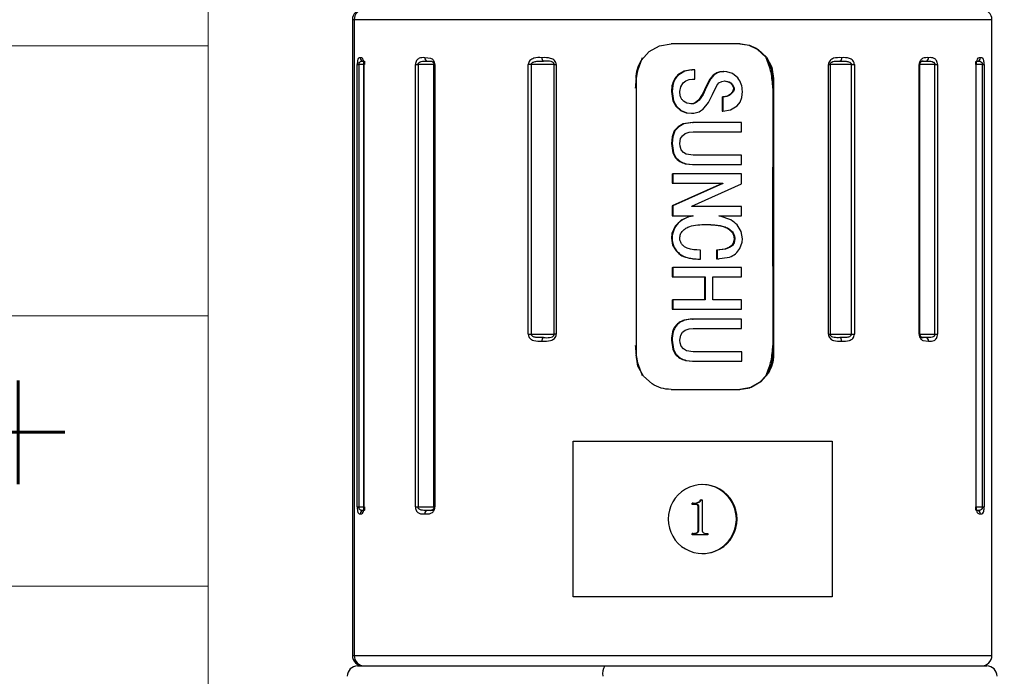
# Model space of a CAD drawing. Header units: millimetres. Extents: x 10 to 584, y 10 to 410.
# Tile 6 of 28: x 108 to 136, y 287 to 306. Entities that reach past the tile are written whole.
import ezdxf

# ---------------------------------------------------------------- set-up
doc = ezdxf.new("R2010")
doc.units = ezdxf.units.MM
doc.header["$LTSCALE"] = 2
doc.header["$PDSIZE"] = -1
doc.linetypes.add('SLD-实线', pattern=[0])
doc.layers.add('细实线层', color=7, linetype='SLD-实线')
doc.styles.add('SLDTEXTSTYLE0', font='txt', dxfattribs={"bigfont": 'bigfont'})
doc.styles.add('SLDTEXTSTYLE1', font='txt')
doc.dimstyles.new('SLDDIMSTYLE8', dxfattribs={"dimtxt": 5, "dimasz": 5, "dimexe": 0, "dimexo": 0.0625, "dimgap": 1.25, "dimtad": 2, "dimrnd": 1e-09, "dimzin": 12, "dimdsep": 46, "dimtxsty": 'SLDTEXTSTYLE1', "dimsah": 1, "dimcen": 0.09, "dimadec": 0, "dimazin": 3, "dimtfac": 1, "dimtdec": 0, "dimtofl": 0, "dimtmove": 0, "dimatfit": 3, "dimfxl": 1, "dimfrac": 2, "dimtolj": 1, "dimtzin": 12, "dimarcsym": 0})

# ---------------------------------------------------------------- blocks, each defined once
blk = doc.blocks.new('SW_TABLEANNOTATION_2')
at = {"color": 0, "linetype": 'Continuous', "lineweight": 0}
for p, q in [((62.318, -38.623), (62.318, -46.442)), ((43.545, -46.442), (62.318, -46.442)), ((62.318, -46.442), (62.318, -54.262)), ((43.545, -54.262), (62.318, -54.262)), ((62.318, -54.262), (62.318, -62.081)), ((43.545, -62.081), (62.318, -62.081)), ((62.318, -62.081), (62.318, -69.901))]:
    blk.add_line(p, q, dxfattribs=at)
at = {"color": 0, "linetype": 'Continuous', "lineweight": 0, "insert": (48.567, -55.625), "char_height": 3.5, "attachment_point": 1, "style": 'SLDTEXTSTYLE0'}
blk.add_mtext('BK+', dxfattribs=at)
blk = doc.blocks.new('_D_10')
at = {"layer": 'Defpoints', "color": 0}
for p in [(135.03, 320.718), (182.42, 240.023), (271.52, 240.023)]:
    blk.add_point(p, dxfattribs=at)
at = {"layer": '细实线层', "color": 0, "lineweight": -2}
for p, q in [((135.093, 320.718), (271.52, 320.718)), ((271.52, 315.718), (271.52, 245.023)), ((182.483, 240.023), (271.52, 240.023))]:
    blk.add_line(p, q, dxfattribs=at)
at = {"layer": '细实线层', "color": 0}
for points in [[(270.687, 315.718), (272.353, 315.718), (271.52, 320.718)], [(270.687, 245.023), (272.353, 245.023), (271.52, 240.023)]]:
    blk.add_solid(points, dxfattribs=at)
at = {"layer": '细实线层', "color": 0, "insert": (264.879, 280.661), "char_height": 5, "attachment_point": 2, "rotation": 90, "style": 'SLDTEXTSTYLE1'}
blk.add_mtext('\\A1;300%%p30', dxfattribs=at)

msp = doc.modelspace()

# ---------------------------------------------------------------- linework, layer by layer
at = {"color": 7, "linetype": 'SLD-实线', "lineweight": 25}
for p, q in [((117.620116, 306.297859), (117.620116, 287.89786)), ((117.670716, 306.297859), (117.670716, 287.89786)), ((136.120116, 287.89786), (136.120116, 306.297859)), ((126.202585, 305.37643), (126.500388, 305.540746)), ((126.500388, 305.540746), (126.836119, 305.597862)), ((128.825178, 305.597862), (126.836119, 305.597862)), ((129.093943, 305.553322), (128.804271, 305.597862)), ((129.337275, 305.437041), (129.093943, 305.553322)), ((129.575924, 305.212868), (129.337275, 305.437041)), ((129.358163, 305.437041), (129.596816, 305.212868)), ((125.974906, 305.121449), (126.202585, 305.37643)), ((129.589686, 305.194301), (129.575924, 305.212868)), ((129.596816, 305.212868), (129.74946, 304.92377)), ((135.666821, 305.096661), (135.694226, 305.097861)), ((117.758436, 292.197858), (117.758436, 304.997859)), ((117.758436, 304.997859), (117.806183, 304.997859)), ((117.806183, 304.997859), (117.806183, 292.197858)), ((117.948798, 304.997859), (117.948798, 292.197858)), ((117.949345, 304.997859), (117.952393, 304.997859)), ((117.949345, 292.197858), (117.949345, 304.997859)), ((117.952393, 304.997859), (117.952393, 292.197858)), ((119.442863, 292.197858), (119.442863, 304.997859)), ((119.442863, 304.997859), (119.516467, 304.997859)), ((119.516467, 304.997859), (119.516467, 292.197858)), ((119.977867, 304.997859), (119.977867, 292.197858)), ((119.978414, 304.997859), (120.003634, 304.997859)), ((119.978414, 292.197858), (119.978414, 304.997859)), ((120.003634, 304.997859), (120.003634, 292.197858)), ((122.707327, 297.197861), (122.707327, 304.997859)), ((122.791128, 304.997859), (122.707327, 304.997859)), ((123.457418, 304.997859), (122.791128, 304.997859)), ((122.791128, 304.997859), (122.791128, 297.197861)), ((123.457418, 304.997859), (123.515615, 304.997859)), ((123.457418, 297.197861), (123.457418, 304.997859)), ((123.515615, 304.997859), (123.515615, 297.197861)), ((127.423049, 304.842134), (127.21802, 304.809046)), ((127.443941, 304.842134), (127.238912, 304.809046)), ((127.423049, 304.842134), (127.443941, 304.842134)), ((127.525662, 304.842134), (127.443941, 304.842134)), ((129.74946, 304.92377), (129.802515, 304.59786)), ((131.390469, 297.197861), (131.390469, 304.997859)), ((131.390469, 304.997859), (131.439706, 304.997859)), ((131.439706, 304.997859), (131.439706, 297.197861)), ((132.058277, 304.997859), (131.439706, 304.997859)), ((132.058277, 297.197861), (132.058277, 304.997859)), ((132.058277, 304.997859), (132.140867, 304.997859)), ((132.140867, 304.997859), (132.140867, 297.197861)), ((134.016634, 297.197861), (134.016634, 304.997859)), ((134.039375, 297.197861), (134.039375, 304.997859)), ((134.4734, 297.197861), (134.4734, 304.997859)), ((134.4734, 304.997859), (134.545061, 304.997859)), ((134.545061, 304.997859), (134.545061, 297.197861)), ((135.663438, 292.197858), (135.663438, 304.997859)), ((135.668374, 292.197858), (135.668374, 304.997859)), ((135.846566, 292.197858), (135.846566, 304.997859)), ((135.846566, 304.997859), (135.897476, 304.997859)), ((135.897476, 304.997859), (135.897476, 292.197858)), ((125.824397, 304.59786), (125.824397, 296.597858)), ((127.21802, 304.809046), (127.037448, 304.701624)), ((127.238912, 304.809046), (127.058336, 304.701624)), ((127.189693, 304.471982), (127.269266, 304.532652)), ((127.269266, 304.532652), (127.363527, 304.565025)), ((127.363527, 304.565025), (127.455076, 304.573131)), ((127.455076, 304.573131), (127.525115, 304.573131)), ((127.942299, 304.550623), (127.806564, 304.269036)), ((127.963187, 304.550623), (127.827456, 304.269036)), ((128.341196, 304.795352), (128.362087, 304.795352)), ((128.448696, 304.789749), (128.362087, 304.795352)), ((128.612005, 304.738325), (128.448696, 304.789749)), ((128.765119, 304.61288), (128.612005, 304.738325)), ((129.802515, 304.59786), (129.781624, 304.59786)), ((129.781624, 304.59786), (129.781624, 304.317204)), ((129.802515, 304.59786), (129.802515, 296.597858)), ((126.863805, 304.38934), (126.848054, 304.222254)), ((126.884696, 304.38934), (126.868946, 304.222254)), ((127.09183, 304.222254), (127.116283, 304.355999)), ((127.116283, 304.355999), (127.189693, 304.471982)), ((127.806564, 304.269036), (127.742366, 304.132034)), ((127.827456, 304.269036), (127.763258, 304.132034)), ((127.806564, 304.269036), (127.827456, 304.269036)), ((128.036374, 304.128689), (128.160526, 304.392157)), ((128.160526, 304.392157), (128.221945, 304.466379)), ((128.221945, 304.466379), (128.306833, 304.512908)), ((128.306833, 304.512908), (128.396266, 304.526349)), ((128.375375, 304.526349), (128.493523, 304.50437)), ((128.396266, 304.526349), (128.514414, 304.50437)), ((128.493523, 304.50437), (128.562876, 304.459018)), ((128.514414, 304.50437), (128.583768, 304.459018)), ((128.645384, 304.301699), (128.666276, 304.301699)), ((129.781624, 304.317204), (129.781624, 302.027797)), ((126.848054, 304.222254), (126.868946, 304.222254)), ((126.848054, 304.222254), (126.890843, 303.950352)), ((126.868946, 304.222254), (126.911735, 303.950352)), ((127.106053, 304.093642), (127.09183, 304.222254)), ((127.627795, 303.967548), (127.545678, 303.899152)), ((127.648686, 303.967548), (127.56657, 303.899152)), ((127.742366, 304.132034), (127.627795, 303.967548)), ((127.763258, 304.132034), (127.648686, 303.967548)), ((127.920025, 303.89907), (128.036374, 304.128689)), ((128.31675, 304.068161), (128.337642, 304.068161)), ((128.837117, 303.91564), (128.88609, 304.050108)), ((128.88609, 304.050108), (128.903346, 304.222254)), ((126.890843, 303.950352), (126.978026, 303.792146)), ((126.911735, 303.950352), (126.998918, 303.792146)), ((126.978026, 303.792146), (127.113534, 303.672036)), ((126.998918, 303.792146), (127.134421, 303.672036)), ((127.293942, 303.884332), (127.197476, 303.941374)), ((127.430496, 303.859679), (127.293942, 303.884332)), ((127.464214, 303.865617), (127.409605, 303.859679)), ((127.485101, 303.865617), (127.430496, 303.859679)), ((127.545678, 303.899152), (127.464214, 303.865617)), ((127.56657, 303.899152), (127.485101, 303.865617)), ((127.755021, 303.703537), (127.920025, 303.89907)), ((128.337027, 303.649155), (128.555921, 303.689418)), ((128.555921, 303.689418), (128.748239, 303.803322)), ((128.748239, 303.803322), (128.837117, 303.91564)), ((127.113534, 303.672036), (127.274023, 303.607454)), ((127.134421, 303.672036), (127.294914, 303.607454)), ((127.274023, 303.607454), (127.432571, 303.590675)), ((127.294914, 303.607454), (127.453463, 303.590675)), ((127.432571, 303.590675), (127.453463, 303.590675)), ((128.316139, 303.649155), (128.337027, 303.649155)), ((127.042679, 303.201122), (126.930536, 303.077569)), ((127.063566, 303.201122), (126.951428, 303.077569)), ((127.188535, 303.2798), (127.042679, 303.201122)), ((127.209426, 303.2798), (127.063566, 303.201122)), ((127.455567, 303.321665), (127.188535, 303.2798)), ((127.476459, 303.321665), (127.209426, 303.2798)), ((127.455567, 303.321665), (127.476459, 303.321665)), ((128.879343, 303.321665), (127.476459, 303.321665)), ((126.865385, 302.907755), (126.846497, 302.713481)), ((126.930536, 303.077569), (126.865385, 302.907755)), ((126.886276, 302.907755), (126.867389, 302.713481)), ((126.951428, 303.077569), (126.886276, 302.907755)), ((127.090075, 302.713481), (127.115351, 302.855296)), ((127.115351, 302.855296), (127.167453, 302.941603)), ((127.167453, 302.941603), (127.245901, 303.005119)), ((127.245901, 303.005119), (127.363605, 303.043944)), ((127.363605, 303.043944), (127.476146, 303.052661)), ((127.476146, 303.052661), (128.879116, 303.052661)), ((126.846497, 302.713481), (126.884458, 302.449075)), ((126.846497, 302.713481), (126.867389, 302.713481)), ((126.867389, 302.713481), (126.905346, 302.449075)), ((127.097258, 302.634423), (127.090075, 302.713481)), ((127.132108, 302.535599), (127.097258, 302.634423)), ((127.193218, 302.458649), (127.132108, 302.535599)), ((126.884458, 302.449075), (126.956114, 302.310099)), ((126.905346, 302.449075), (126.977005, 302.310099)), ((127.276936, 302.407069), (127.193218, 302.458649)), ((127.47552, 302.374301), (127.276936, 302.407069)), ((128.878755, 302.374301), (127.47552, 302.374301)), ((128.878606, 302.10529), (128.878755, 302.374301)), ((127.250073, 302.128201), (127.454439, 302.10529)), ((127.270961, 302.128201), (127.47533, 302.10529)), ((127.454439, 302.10529), (127.47533, 302.10529)), ((127.47533, 302.10529), (128.878606, 302.10529)), ((129.781624, 299.166275), (129.781624, 302.027797)), ((129.781624, 302.027797), (129.781624, 299.166275)), ((126.869467, 301.836287), (126.890422, 301.836287)), ((126.890422, 301.836287), (126.890314, 301.567284)), ((128.878483, 301.836287), (126.890422, 301.836287)), ((128.878375, 301.543889), (128.878483, 301.836287)), ((128.314362, 301.555586), (126.869255, 300.912311)), ((126.869371, 301.567284), (126.890314, 301.567284)), ((128.335254, 301.555586), (126.890147, 300.912311)), ((126.890314, 301.567284), (128.335321, 301.567284)), ((127.439865, 300.900613), (128.878375, 301.543889)), ((128.314362, 301.567284), (128.314362, 301.555586)), ((128.314362, 301.555586), (128.335254, 301.555586)), ((128.335321, 301.567284), (128.335254, 301.555586)), ((126.869255, 300.912311), (126.869225, 300.619913)), ((126.869255, 300.912311), (126.890147, 300.912311)), ((126.890147, 300.912311), (126.890117, 300.619913)), ((127.439888, 300.888916), (127.439865, 300.900613)), ((128.87823, 300.888916), (127.439888, 300.888916)), ((128.878204, 300.619913), (128.87823, 300.888916)), ((126.869225, 300.619913), (126.890117, 300.619913)), ((126.890117, 300.619913), (127.473471, 300.619913)), ((127.352422, 300.595929), (127.129206, 300.494609)), ((127.452583, 300.619913), (127.352422, 300.595929)), ((128.216652, 300.619913), (128.878204, 300.619913)), ((128.254039, 300.612909), (128.216655, 300.619913)), ((128.566505, 300.502462), (128.254039, 300.612909)), ((126.95408, 300.320608), (126.85996, 300.106888)), ((127.129206, 300.494609), (126.95408, 300.320608)), ((126.85996, 300.106888), (126.845834, 299.972547)), ((126.845834, 299.972547), (126.8795, 299.777572)), ((126.845834, 299.972547), (126.866755, 299.972547)), ((128.901315, 299.960849), (128.866383, 300.167007)), ((126.8795, 299.777572), (126.981226, 299.606172)), ((128.527337, 299.711002), (128.396147, 299.658676)), ((128.548258, 299.711002), (128.41708, 299.658676)), ((128.592932, 299.764564), (128.527337, 299.711002)), ((128.613842, 299.764564), (128.548258, 299.711002)), ((128.638448, 299.836745), (128.592932, 299.764564)), ((128.65935, 299.836745), (128.613842, 299.764564)), ((128.661217, 299.960849), (128.638448, 299.836745)), ((128.682108, 299.960849), (128.65935, 299.836745)), ((128.831161, 299.680193), (128.894252, 299.864759)), ((128.894252, 299.864759), (128.901315, 299.960849)), ((127.685079, 299.364356), (127.684933, 299.633366)), ((128.396147, 299.658676), (128.152103, 299.633366)), ((128.152103, 299.633366), (128.173028, 299.633366)), ((128.41708, 299.658676), (128.173062, 299.633366)), ((128.173062, 299.633359), (128.173196, 299.376053)), ((128.173196, 299.376053), (128.531919, 299.426732)), ((126.869568, 299.130437), (126.890459, 299.130437)), ((128.878587, 299.130437), (126.890459, 299.130437)), ((127.35919, 299.397869), (127.664102, 299.364356)), ((127.664102, 299.364356), (127.685079, 299.364356)), ((128.152223, 299.376053), (128.173196, 299.376053)), ((128.194933, 299.375927), (128.216156, 299.375927)), ((128.878733, 298.861434), (128.878587, 299.130437)), ((129.781624, 299.166275), (129.781624, 296.874327)), ((126.869713, 298.861434), (126.890601, 298.861434)), ((126.890601, 298.861434), (127.824997, 298.861434)), ((128.045802, 298.861434), (128.878733, 298.861434)), ((126.870183, 298.194771), (126.891074, 298.194771)), ((127.825623, 298.194771), (126.891074, 298.194771)), ((128.879079, 298.194771), (128.046417, 298.194771)), ((126.870425, 297.92576), (126.891313, 297.92576)), ((126.891313, 297.92576), (128.879299, 297.92576)), ((127.455877, 297.633362), (127.476768, 297.633362)), ((128.879574, 297.633362), (127.476768, 297.633362)), ((122.707327, 297.197861), (122.791128, 297.197861)), ((122.791128, 297.197861), (123.457418, 297.197861)), ((123.515615, 297.197861), (123.457418, 297.197861)), ((127.091748, 297.025179), (127.116715, 297.167023)), ((127.116715, 297.167023), (127.168564, 297.253226)), ((127.168564, 297.253226), (127.246754, 297.316713)), ((127.246754, 297.316713), (127.364216, 297.355568)), ((127.364216, 297.355568), (127.477152, 297.364359)), ((127.477152, 297.364359), (128.879858, 297.364359)), ((131.390469, 297.197861), (131.439706, 297.197861)), ((131.439706, 297.197861), (132.058277, 297.197861)), ((132.058277, 297.197861), (132.140867, 297.197861)), ((134.4734, 297.197861), (134.545061, 297.197861)), ((126.84798, 297.025179), (126.886563, 296.760728)), ((126.84798, 297.025179), (126.868871, 297.025179)), ((126.868871, 297.025179), (126.907454, 296.760728)), ((127.099105, 296.946233), (127.091748, 297.025179)), ((127.134265, 296.847259), (127.099105, 296.946233)), ((127.19571, 296.770242), (127.134265, 296.847259)), ((129.781624, 296.874327), (129.781624, 296.597858)), ((125.879941, 296.271955), (125.824397, 296.597858)), ((126.886563, 296.760728), (126.958759, 296.621603)), ((126.907454, 296.760728), (126.979647, 296.621603)), ((127.27976, 296.71867), (127.19571, 296.770242)), ((127.478303, 296.685999), (127.27976, 296.71867)), ((128.880729, 296.685999), (127.478303, 296.685999)), ((129.781642, 296.597858), (129.802515, 296.597858)), ((126.039335, 295.982858), (125.879941, 296.271955)), ((127.254007, 296.439735), (127.457948, 296.416988)), ((127.274898, 296.439735), (127.478839, 296.416988)), ((127.457948, 296.416988), (127.478839, 296.416988)), ((127.478839, 296.416988), (128.881143, 296.416988)), ((126.28735, 295.758677), (126.039335, 295.982858)), ((129.419, 295.819288), (129.591179, 296.003481)), ((129.658589, 296.074269), (129.439888, 295.819288)), ((129.131166, 295.65498), (129.419, 295.819288)), ((129.439888, 295.819288), (129.152057, 295.65498)), ((126.836119, 295.597856), (128.825178, 295.597856)), ((128.804219, 295.597856), (129.112748, 295.648543)), ((129.152057, 295.65498), (128.825178, 295.597856)), ((129.112748, 295.648543), (129.131166, 295.65498)), ((124.010352, 294.097861), (131.49514, 294.097861)), ((124.010352, 289.597859), (124.010352, 294.097861)), ((131.49514, 294.097861), (131.49514, 289.597859)), ((127.45312, 292.268237), (127.45312, 292.309908)), ((127.474008, 292.309908), (127.45312, 292.309908)), ((127.474008, 292.268237), (127.474008, 292.309908)), ((127.474008, 292.309908), (127.527749, 292.309908)), ((127.712497, 292.40713), (127.691605, 292.40713)), ((127.712497, 292.40713), (127.736454, 292.40713)), ((127.736454, 292.40713), (127.736454, 291.527574)), ((117.758436, 292.197858), (117.806183, 292.197858)), ((117.949345, 292.197858), (117.952393, 292.197858)), ((119.442863, 292.197858), (119.516467, 292.197858)), ((119.978414, 292.197858), (120.003634, 292.197858)), ((127.474008, 292.268237), (127.45312, 292.268237)), ((127.580625, 292.268237), (127.474008, 292.268237)), ((127.639764, 292.216805), (127.618873, 292.216805)), ((127.618873, 291.526271), (127.618873, 292.216805)), ((127.639764, 291.526271), (127.639764, 292.216805)), ((135.694226, 292.097857), (135.666821, 292.099056)), ((135.675562, 292.097961), (135.67998, 292.097857)), ((135.846566, 292.197858), (135.897476, 292.197858)), ((128.726387, 291.84786), (128.747278, 291.84786)), ((127.45312, 291.39324), (127.45312, 291.434904)), ((127.474008, 291.434904), (127.45312, 291.434904)), ((127.474008, 291.39324), (127.474008, 291.434904)), ((127.474008, 291.434904), (127.527316, 291.434904)), ((127.639764, 291.526271), (127.618873, 291.526271)), ((127.845017, 291.434904), (127.902207, 291.434904)), ((127.902207, 291.434904), (127.902207, 291.39324)), ((127.474008, 291.39324), (127.45312, 291.39324)), ((127.902207, 291.39324), (127.474008, 291.39324)), ((131.49514, 289.597859), (124.010352, 289.597859)), ((117.770114, 287.597862), (124.925346, 287.597862)), ((124.925346, 287.597862), (135.970115, 287.597862))]:
    msp.add_line(p, q, dxfattribs=at)
at = {"color": 8, "linetype": 'SLD-实线', "lineweight": 25}
for p, q in [((117.670716, 306.297859), (117.620116, 306.297859)), ((136.120116, 306.297859), (117.670716, 306.297859)), ((119.888329, 305.179623), (119.715062, 305.197862)), ((117.948798, 304.997859), (117.806183, 304.997859)), ((117.949345, 304.997859), (117.948798, 304.997859)), ((119.977867, 304.997859), (119.516467, 304.997859)), ((119.978414, 304.997859), (119.977867, 304.997859)), ((134.016634, 304.997859), (134.039375, 304.997859)), ((134.4734, 304.997859), (134.038828, 304.997859)), ((135.663438, 304.997859), (135.668374, 304.997859)), ((135.846566, 304.997859), (135.667828, 304.997859)), ((134.016634, 297.197861), (134.039375, 297.197861)), ((134.037807, 297.197861), (134.4734, 297.197861)), ((134.125776, 297.016097), (134.28934, 296.997858)), ((117.806183, 292.197858), (117.948798, 292.197858)), ((117.949345, 292.197858), (117.948798, 292.197858)), ((119.516467, 292.197858), (119.977867, 292.197858)), ((119.978414, 292.197858), (119.977867, 292.197858)), ((135.663438, 292.197858), (135.668374, 292.197858)), ((135.667828, 292.197858), (135.846566, 292.197858)), ((117.620116, 287.89786), (117.670716, 287.89786)), ((117.670716, 287.89786), (136.120116, 287.89786))]:
    msp.add_line(p, q, dxfattribs=at)
at = {"color": 7, "linetype": 'SLD-实线', "lineweight": 25, "flags": 128}
for points in [[(123.147847, 305.097861), (123.139912, 305.099783), (123.132279, 305.105475), (123.125245, 305.114714), (123.11908, 305.127149), (123.114021, 305.142303), (123.110262, 305.159589), (123.107949, 305.178349), (123.107166, 305.197862)], [(131.771275, 305.197862), (131.770256, 305.178349), (131.767241, 305.159589), (131.762344, 305.142303), (131.755756, 305.127149), (131.747726, 305.114714), (131.738565, 305.105475), (131.728626, 305.099783), (131.718289, 305.097861)], [(127.525115, 304.573131), (127.525417, 304.723774), (127.525662, 304.842134)], [(128.31675, 304.068161), (128.316396, 303.83352), (128.316139, 303.649155)], [(128.337642, 304.068161), (128.337288, 303.83352), (128.337027, 303.649155)], [(128.879116, 303.052661), (128.879243, 303.203305), (128.879343, 303.321665)], [(126.869467, 301.836287), (126.869412, 301.685644), (126.869371, 301.567284)], [(128.152103, 299.633366), (128.152167, 299.489272), (128.152223, 299.376053)], [(126.869568, 299.130437), (126.869646, 298.979794), (126.869713, 298.861434)], [(126.890459, 299.130437), (126.890538, 298.979794), (126.890601, 298.861434)], [(127.804106, 298.861434), (127.80443, 298.4881), (127.804731, 298.194771)], [(127.824997, 298.861434), (127.825321, 298.4881), (127.825623, 298.194771)], [(128.046417, 298.194771), (128.046044, 298.568097), (128.045802, 298.861434)], [(126.870183, 298.194771), (126.870313, 298.04412), (126.870425, 297.92576)], [(126.891074, 298.194771), (126.891204, 298.04412), (126.891313, 297.92576)], [(128.879299, 297.92576), (128.879172, 298.076404), (128.879079, 298.194771)], [(128.879858, 297.364359), (128.879694, 297.515002), (128.879574, 297.633362)], [(123.107166, 296.997858), (123.107949, 297.017371), (123.110262, 297.036131), (123.114021, 297.053417), (123.11908, 297.068571), (123.125245, 297.081006), (123.132279, 297.090245), (123.139912, 297.095937), (123.147847, 297.097859)], [(131.771275, 296.997858), (131.770256, 297.017371), (131.767241, 297.036131), (131.762344, 297.053417), (131.755756, 297.068571), (131.747726, 297.081006), (131.738565, 297.090245), (131.728626, 297.095937), (131.718289, 297.097859)], [(128.881143, 296.416988), (128.880904, 296.567631), (128.880729, 296.685999)]]:
    msp.add_lwpolyline(points, dxfattribs=at)
at = {"color": 7, "linetype": 'SLD-实线', "lineweight": 25}
for centre, radius, start, end in [((117.920111, 306.297861), 0.299995, 89.9988248, 180.0004638), ((117.969891, 306.298682), 0.299176, 90.1563202, 180.1575894), ((135.820121, 306.297861), 0.299995, 359.9995362, 90.0011752), ((117.943886, 305.196661), 0.098808, 179.3033514, 269.2857971), ((119.805396, 305.187822), 0.090894, 173.6579119, 261.7864344), ((134.129967, 304.997837), 0.100024, 90.0034194, 122.6864223), ((134.19801, 305.188946), 0.091761, 276.9602758, 5.5763106), ((135.692413, 305.196111), 0.098267, 271.0569783, 1.0213773), ((134.129961, 297.197859), 0.099999, 179.9987206, 270.0002122), ((134.19801, 297.006774), 0.091761, 354.4236894, 83.0397242), ((127.729108, 291.850583), 0.997282, 359.8435356, 89.8420571), ((127.752747, 291.852248), 0.994541, 359.7472046, 180.2527954), ((117.943879, 291.999064), 0.0988, 90.7098626, 180.6967212), ((119.805387, 292.007903), 0.090885, 98.2088087, 186.342713), ((119.883006, 292.19785), 0.099993, 269.9999236, 327.5515328), ((135.692421, 291.999614), 0.098259, 358.9785241, 88.9473864), ((127.752747, 291.843472), 0.994541, 179.7472046, 0.2527954), ((127.729108, 291.845137), 0.997282, 270.1579429, 0.1564644), ((117.920111, 287.897858), 0.299995, 179.9995362, 270.0011752), ((117.969891, 287.897037), 0.299176, 179.8424106, 269.8436798), ((135.820121, 287.897858), 0.299995, 269.9988248, 0.0004638), ((117.770118, 287.297861), 0.300002, 90.0007508, 180.0006721), ((125.260286, 287.369432), 0.40542, 145.7057613, 190.1684795), ((135.97011, 287.297858), 0.300005, 359.9999351, 89.9989976)]:
    msp.add_arc(centre, radius, start, end, dxfattribs=at)
for points, knots in [([(128.825178, 305.597862), (128.919982, 305.590729), (129.109518, 305.576467), (129.275302, 305.483505), (129.358163, 305.437041)], [0, 0, 0, 0, 0.50018918, 1, 1, 1, 1]), ([(117.845086, 305.197862), (117.824027, 305.194848), (117.779157, 305.188425), (117.768186, 305.119776), (117.75954, 305.060659), (117.758825, 305.019997), (117.758436, 304.997859)], [0, 0, 0, 0, 0.237030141, 0.505046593, 0.730524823, 1, 1, 1, 1]), ([(117.806183, 304.997859), (117.806475, 305.005417), (117.807039, 305.019973), (117.812227, 305.040494), (117.820755, 305.05815), (117.838657, 305.080606), (117.881705, 305.099248), (117.920154, 305.098373), (117.942655, 305.097861)], [0, 0, 0, 0, 0.115576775, 0.222579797, 0.321348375, 0.413937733, 0.657026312, 1, 1, 1, 1]), ([(117.952393, 304.997859), (117.952185, 305.009042), (117.951778, 305.030975), (117.947968, 305.071198), (117.940625, 305.113164), (117.926935, 305.151958), (117.903415, 305.192962), (117.868782, 305.195872), (117.845086, 305.197862)], [0, 0, 0, 0, 0.131171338, 0.257242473, 0.474291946, 0.626759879, 0.744624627, 1, 1, 1, 1]), ([(117.942655, 305.097861), (117.952185, 305.09817), (117.970606, 305.098767), (117.96488, 305.073888), (117.965791, 305.057246), (117.965541, 305.039703), (117.965944, 305.019706), (117.966023, 305.005392), (117.966065, 304.997859)], [0, 0, 0, 0, 0.193052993, 0.373169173, 0.491874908, 0.638340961, 0.809689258, 1, 1, 1, 1]), ([(119.715062, 305.197862), (119.656846, 305.200555), (119.565663, 305.204773), (119.477238, 305.131217), (119.448048, 305.062069), (119.444652, 305.020014), (119.442863, 304.997859)], [0, 0, 0, 0, 0.431652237, 0.67608753, 0.829365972, 1, 1, 1, 1]), ([(119.516467, 304.997859), (119.51709, 305.005502), (119.51833, 305.020695), (119.528874, 305.04167), (119.545128, 305.059307), (119.581955, 305.083294), (119.667341, 305.09994), (119.743471, 305.098674), (119.792411, 305.097861)], [0, 0, 0, 0, 0.070642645, 0.140430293, 0.213027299, 0.291325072, 0.544428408, 1, 1, 1, 1]), ([(119.792411, 305.097861), (119.829826, 305.100101), (119.88406, 305.103349), (119.943495, 305.081212), (119.962513, 305.05817), (119.971523, 305.040524), (119.977538, 305.020056), (119.978319, 305.005427), (119.978723, 304.997859)], [0, 0, 0, 0, 0.458515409, 0.664631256, 0.740190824, 0.820436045, 0.907104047, 1, 1, 1, 1]), ([(120.003634, 304.997859), (120.003099, 305.009077), (120.002039, 305.031288), (119.992121, 305.072726), (119.971312, 305.116671), (119.93405, 305.157218), (119.903589, 305.172145), (119.888329, 305.179623)], [0, 0, 0, 0, 0.147335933, 0.291732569, 0.557324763, 0.77822721, 1, 1, 1, 1]), ([(123.107166, 305.197862), (123.024655, 305.200986), (122.900287, 305.205694), (122.765271, 305.1378), (122.715598, 305.064629), (122.71011, 305.020325), (122.707327, 304.997859)], [0, 0, 0, 0, 0.487847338, 0.735330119, 0.865789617, 1, 1, 1, 1]), ([(122.791128, 304.997859), (122.79197, 305.005564), (122.793682, 305.021235), (122.807369, 305.042255), (122.827639, 305.059677), (122.874399, 305.08392), (122.983989, 305.100199), (123.082677, 305.098791), (123.147843, 305.097861)], [0, 0, 0, 0, 0.057528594, 0.1169988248, 0.1826558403, 0.2569590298, 0.5093598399, 1, 1, 1, 1]), ([(123.515615, 304.997859), (123.514859, 305.009117), (123.513347, 305.031638), (123.499034, 305.074139), (123.468276, 305.119348), (123.415604, 305.158079), (123.297569, 305.203246), (123.191065, 305.200235), (123.107166, 305.197862)], [0, 0, 0, 0, 0.066319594, 0.132669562, 0.262201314, 0.381747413, 0.512970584, 1, 1, 1, 1]), ([(123.457418, 304.997859), (123.456712, 305.005512), (123.455303, 305.020784), (123.444204, 305.041669), (123.427645, 305.059309), (123.389979, 305.08352), (123.293599, 305.101232), (123.206814, 305.099225), (123.147843, 305.097861)], [0, 0, 0, 0, 0.064216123, 0.128153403, 0.194708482, 0.266525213, 0.501593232, 1, 1, 1, 1]), ([(126.002503, 305.192081), (125.946543, 305.052152), (125.834619, 304.77228), (125.813877, 304.471573), (125.803505, 304.321212)], [0, 0, 0, 0, 0.499976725, 1, 1, 1, 1]), ([(125.824397, 304.59786), (125.831082, 304.690373), (125.844457, 304.875478), (125.931411, 305.039436), (125.974906, 305.121449)], [0, 0, 0, 0, 0.49979236, 1, 1, 1, 1]), ([(129.781624, 304.317204), (129.771752, 304.469126), (129.752122, 304.771225), (129.64362, 305.05382), (129.589682, 305.194301)], [0, 0, 0, 0, 0.502889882, 1, 1, 1, 1]), ([(129.781624, 304.59786), (129.773017, 304.705374), (129.755892, 304.919308), (129.644896, 305.10295), (129.589682, 305.194301)], [0, 0, 0, 0, 0.50255693, 1, 1, 1, 1]), ([(131.771279, 305.197862), (131.693314, 305.200696), (131.574541, 305.205013), (131.446289, 305.137041), (131.398509, 305.064398), (131.39318, 305.020299), (131.390469, 304.997859)], [0, 0, 0, 0, 0.477082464, 0.726796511, 0.860977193, 1, 1, 1, 1]), ([(131.439706, 304.997859), (131.440331, 305.005489), (131.441567, 305.02057), (131.451313, 305.041369), (131.465936, 305.05907), (131.49889, 305.083168), (131.586205, 305.101628), (131.664711, 305.099389), (131.718289, 305.097861)], [0, 0, 0, 0, 0.0696848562, 0.1377211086, 0.2064502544, 0.2784402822, 0.507558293, 1, 1, 1, 1]), ([(131.718289, 305.097861), (131.77996, 305.098751), (131.873903, 305.100106), (131.978447, 305.083818), (132.023285, 305.059618), (132.042804, 305.042151), (132.055871, 305.021121), (132.057482, 305.005549), (132.058277, 304.997859)], [0, 0, 0, 0, 0.483662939, 0.736751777, 0.811937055, 0.87888239, 0.940188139, 1, 1, 1, 1]), ([(132.140867, 304.997859), (132.140205, 305.009099), (132.138886, 305.031482), (132.126453, 305.073532), (132.099795, 305.118493), (132.052759, 305.157785), (131.945994, 305.203487), (131.848293, 305.200342), (131.771279, 305.197862)], [0, 0, 0, 0, 0.0709627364, 0.141303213, 0.2752804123, 0.3945919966, 0.5227731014, 1, 1, 1, 1]), ([(134.28934, 305.197862), (134.232569, 305.199977), (134.142322, 305.20334), (134.053448, 305.131524), (134.022197, 305.062333), (134.018549, 305.020051), (134.016634, 304.997859)], [0, 0, 0, 0, 0.423634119, 0.673436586, 0.828596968, 1, 1, 1, 1]), ([(134.055327, 305.061368), (134.064231, 305.071048), (134.082356, 305.090751), (134.138949, 305.099257), (134.180588, 305.098429), (134.209129, 305.097861)], [0, 0, 0, 0, 0.232973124, 0.474233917, 1, 1, 1, 1]), ([(134.209129, 305.097861), (134.255821, 305.09866), (134.328729, 305.099908), (134.410632, 305.083172), (134.44591, 305.059236), (134.461545, 305.041573), (134.471628, 305.020619), (134.472805, 305.005491), (134.4734, 304.997859)], [0, 0, 0, 0, 0.449810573, 0.70237991, 0.781364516, 0.855242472, 0.926976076, 1, 1, 1, 1]), ([(134.545061, 304.997859), (134.544618, 305.009065), (134.543743, 305.031178), (134.535557, 305.072217), (134.518592, 305.115853), (134.4869, 305.156137), (134.414908, 305.202427), (134.344222, 305.199858), (134.28934, 305.197862)], [0, 0, 0, 0, 0.089302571, 0.176223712, 0.332787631, 0.457822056, 0.579042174, 1, 1, 1, 1]), ([(135.653642, 304.997859), (135.653678, 305.002522), (135.653749, 305.011595), (135.654363, 305.028472), (135.655157, 305.046995), (135.65679, 305.065486), (135.657045, 305.082766), (135.663301, 305.091658), (135.666821, 305.096661)], [0, 0, 0, 0, 0.138215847, 0.268979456, 0.500908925, 0.686358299, 0.82354508, 1, 1, 1, 1]), ([(135.790666, 305.197862), (135.762942, 305.196118), (135.709524, 305.192756), (135.679559, 305.12239), (135.665969, 305.060842), (135.664326, 305.019966), (135.663438, 304.997859)], [0, 0, 0, 0, 0.284633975, 0.548426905, 0.755773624, 1, 1, 1, 1]), ([(135.694226, 305.097861), (135.719681, 305.098449), (135.762303, 305.099433), (135.810331, 305.081102), (135.830408, 305.05831), (135.839831, 305.040618), (135.8456, 305.020033), (135.846236, 305.005422), (135.846566, 304.997859)], [0, 0, 0, 0, 0.362956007, 0.607710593, 0.69756452, 0.791565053, 0.892109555, 1, 1, 1, 1]), ([(135.897476, 304.997859), (135.897306, 305.00904), (135.896973, 305.030955), (135.893836, 305.071119), (135.887706, 305.112964), (135.875887, 305.151826), (135.853076, 305.194734), (135.816424, 305.196571), (135.790666, 305.197862)], [0, 0, 0, 0, 0.129665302, 0.254144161, 0.467664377, 0.616385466, 0.73039456, 1, 1, 1, 1]), ([(119.942666, 305.078057), (119.94661, 305.074849), (119.955664, 305.067482), (119.966892, 305.050494), (119.973997, 305.031787), (119.977926, 305.013458), (119.97859, 305.003208), (119.978936, 304.997859)], [0, 0, 0, 0, 0.167018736, 0.383484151, 0.661564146, 0.82337649, 1, 1, 1, 1]), ([(134.037807, 304.997859), (134.038039, 305.00391), (134.038492, 305.01571), (134.042108, 305.032574), (134.047364, 305.047999), (134.05273, 305.057009), (134.055327, 305.061368)], [0, 0, 0, 0, 0.271650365, 0.529804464, 0.772506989, 1, 1, 1, 1]), ([(127.037448, 304.701624), (126.995475, 304.656846), (126.911501, 304.567262), (126.879707, 304.44866), (126.863805, 304.38934)], [0, 0, 0, 0, 0.499841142, 1, 1, 1, 1]), ([(127.058336, 304.701624), (127.016364, 304.656846), (126.932393, 304.567261), (126.900599, 304.44866), (126.884696, 304.38934)], [0, 0, 0, 0, 0.499837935, 1, 1, 1, 1]), ([(128.341196, 304.795352), (128.300436, 304.792352), (128.218822, 304.786345), (128.106366, 304.73263), (128.012573, 304.651842), (127.965768, 304.584426), (127.942299, 304.550623)], [0, 0, 0, 0, 0.248828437, 0.498239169, 0.748411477, 1, 1, 1, 1]), ([(128.362087, 304.795352), (128.321327, 304.792352), (128.239713, 304.786345), (128.127257, 304.732629), (128.033461, 304.651843), (127.986655, 304.584426), (127.963187, 304.550623)], [0, 0, 0, 0, 0.248826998, 0.498236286, 0.748412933, 1, 1, 1, 1]), ([(128.903346, 304.222254), (128.898038, 304.293837), (128.887452, 304.436623), (128.805824, 304.554232), (128.765119, 304.61288)], [0, 0, 0, 0, 0.5013328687, 1, 1, 1, 1]), ([(128.666276, 304.301699), (128.662082, 304.283751), (128.653661, 304.247706), (128.618451, 304.181967), (128.550383, 304.117586), (128.448609, 304.068102), (128.374592, 304.068141), (128.337642, 304.068161)], [0, 0, 0, 0, 0.125105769, 0.25124457, 0.501684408, 0.751232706, 1, 1, 1, 1]), ([(128.645384, 304.301699), (128.632778, 304.261661), (128.607548, 304.181524), (128.513278, 304.108524), (128.42502, 304.069832), (128.371168, 304.069894), (128.349831, 304.069919)], [0, 0, 0, 0, 0.302777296, 0.606008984, 0.843897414, 1, 1, 1, 1]), ([(128.562876, 304.459018), (128.582992, 304.436259), (128.623366, 304.390579), (128.638028, 304.331395), (128.645384, 304.301699)], [0, 0, 0, 0, 0.498235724, 1, 1, 1, 1]), ([(128.583768, 304.459018), (128.603882, 304.436259), (128.644251, 304.390579), (128.658917, 304.3314), (128.666276, 304.301707)], [0, 0, 0, 0, 0.498245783, 1, 1, 1, 1]), ([(127.197476, 303.941374), (127.176078, 303.963052), (127.13328, 304.006408), (127.115129, 304.064563), (127.106053, 304.093642)], [0, 0, 0, 0, 0.4999797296, 1, 1, 1, 1]), ([(127.453463, 303.590675), (127.50884, 303.595767), (127.619626, 303.605952), (127.709881, 303.671003), (127.755021, 303.703537)], [0, 0, 0, 0, 0.4998631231, 1, 1, 1, 1]), ([(126.956114, 302.310099), (126.997439, 302.26747), (127.080147, 302.182152), (127.193405, 302.146193), (127.250073, 302.128201)], [0, 0, 0, 0, 0.499656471, 1, 1, 1, 1]), ([(126.977005, 302.310099), (127.018331, 302.26747), (127.101038, 302.182153), (127.214294, 302.146193), (127.270961, 302.128201)], [0, 0, 0, 0, 0.499661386, 1, 1, 1, 1]), ([(127.473471, 300.619913), (127.394841, 300.600676), (127.237644, 300.562218), (127.03886, 300.418019), (126.893564, 300.215456), (126.875699, 300.053582), (126.866755, 299.972547)], [0, 0, 0, 0, 0.25012636, 0.500056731, 0.749723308, 1, 1, 1, 1]), ([(127.089349, 299.972547), (127.093306, 300.012698), (127.101222, 300.093034), (127.171787, 300.194623), (127.265769, 300.269686), (127.486543, 300.363893), (127.687229, 300.367402), (127.847628, 300.370207)], [0, 0, 0, 0, 0.125435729, 0.250975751, 0.376684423, 0.501814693, 1, 1, 1, 1]), ([(127.826718, 300.370207), (127.870007, 300.369763), (127.956519, 300.368876), (128.042796, 300.362445), (128.085901, 300.359232)], [0, 0, 0, 0, 0.500380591, 1, 1, 1, 1]), ([(127.847628, 300.370207), (127.890917, 300.369763), (127.977426, 300.368876), (128.063701, 300.362445), (128.106804, 300.359232)], [0, 0, 0, 0, 0.50039493, 1, 1, 1, 1]), ([(128.085901, 300.359232), (128.135502, 300.354028), (128.234523, 300.343639), (128.329932, 300.315175), (128.377551, 300.300968)], [0, 0, 0, 0, 0.50090116, 1, 1, 1, 1]), ([(128.106804, 300.359232), (128.156404, 300.354028), (128.255425, 300.34364), (128.350832, 300.315175), (128.398449, 300.300968)], [0, 0, 0, 0, 0.500907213, 1, 1, 1, 1]), ([(128.377551, 300.300968), (128.400576, 300.292053), (128.44662, 300.274225), (128.488202, 300.247602), (128.50899, 300.234293)], [0, 0, 0, 0, 0.500076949, 1, 1, 1, 1]), ([(128.398449, 300.300968), (128.421475, 300.292053), (128.467519, 300.274225), (128.509101, 300.247602), (128.529889, 300.234293)], [0, 0, 0, 0, 0.500076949, 1, 1, 1, 1]), ([(128.866383, 300.167007), (128.8311, 300.236149), (128.760597, 300.374309), (128.631163, 300.45977), (128.566505, 300.502462)], [0, 0, 0, 0, 0.500454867, 1, 1, 1, 1]), ([(126.866755, 299.972547), (126.870164, 299.924662), (126.876967, 299.829103), (126.932417, 299.694601), (127.01882, 299.579338), (127.166591, 299.455718), (127.40026, 299.381439), (127.59005, 299.370056), (127.685079, 299.364356)], [0, 0, 0, 0, 0.12534821, 0.25014217, 0.375283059, 0.500607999, 0.749949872, 1, 1, 1, 1]), ([(127.684933, 299.633366), (127.555241, 299.63527), (127.393143, 299.637648), (127.220867, 299.725813), (127.1535, 299.794195), (127.099756, 299.876169), (127.092822, 299.940387), (127.089349, 299.972547)], [0, 0, 0, 0, 0.499286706, 0.624044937, 0.749244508, 0.874423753, 1, 1, 1, 1]), ([(128.50899, 300.234293), (128.529091, 300.219231), (128.569264, 300.189129), (128.599055, 300.148726), (128.613939, 300.12854)], [0, 0, 0, 0, 0.500374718, 1, 1, 1, 1]), ([(128.529889, 300.234293), (128.549989, 300.219231), (128.590159, 300.189129), (128.619947, 300.148726), (128.63483, 300.12854)], [0, 0, 0, 0, 0.500373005, 1, 1, 1, 1]), ([(128.613939, 300.12854), (128.622185, 300.11418), (128.638691, 300.085435), (128.647849, 300.053578), (128.652432, 300.037635)], [0, 0, 0, 0, 0.4995379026, 1, 1, 1, 1]), ([(128.63483, 300.12854), (128.643076, 300.11418), (128.659582, 300.085435), (128.66874, 300.053578), (128.673324, 300.037635)], [0, 0, 0, 0, 0.4995379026, 1, 1, 1, 1]), ([(128.652432, 300.037635), (128.654863, 300.024966), (128.659732, 299.999593), (128.660721, 299.973776), (128.661217, 299.960849)], [0, 0, 0, 0, 0.499301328, 1, 1, 1, 1]), ([(128.673324, 300.037635), (128.675755, 300.024966), (128.680623, 299.999593), (128.681613, 299.973776), (128.682108, 299.960849)], [0, 0, 0, 0, 0.499301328, 1, 1, 1, 1]), ([(126.981226, 299.606172), (127.035087, 299.555131), (127.142981, 299.452887), (127.287044, 299.416227), (127.35919, 299.397869)], [0, 0, 0, 0, 0.499201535, 1, 1, 1, 1]), ([(128.531919, 299.426732), (128.592697, 299.455873), (128.714516, 299.514282), (128.792223, 299.62481), (128.831161, 299.680193)], [0, 0, 0, 0, 0.498916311, 1, 1, 1, 1]), ([(127.455877, 297.633362), (127.373863, 297.628414), (127.250603, 297.620977), (127.099484, 297.555117), (126.999067, 297.482821), (126.922327, 297.385023), (126.858466, 297.231876), (126.852175, 297.10787), (126.84798, 297.025179)], [0, 0, 0, 0, 0.2487308, 0.373824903, 0.498874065, 0.623727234, 0.749087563, 1, 1, 1, 1]), ([(127.476768, 297.633362), (127.394755, 297.628414), (127.271494, 297.620977), (127.120375, 297.555117), (127.019959, 297.48282), (126.943214, 297.385026), (126.87936, 297.231874), (126.873067, 297.10787), (126.868871, 297.025179)], [0, 0, 0, 0, 0.248730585, 0.373824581, 0.498873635, 0.623729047, 0.74908778, 1, 1, 1, 1]), ([(122.707327, 297.197861), (122.70805, 297.18661), (122.709494, 297.164139), (122.723139, 297.121783), (122.752527, 297.076599), (122.803518, 297.037667), (122.919279, 296.992128), (123.024256, 296.99533), (123.107163, 296.997858)], [0, 0, 0, 0, 0.06722007, 0.134245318, 0.264040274, 0.382630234, 0.512422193, 1, 1, 1, 1]), ([(123.147843, 297.097859), (123.082658, 297.096932), (122.983976, 297.095527), (122.874385, 297.1118), (122.827649, 297.136043), (122.807371, 297.153466), (122.793685, 297.174488), (122.79197, 297.190158), (122.791128, 297.197861)], [0, 0, 0, 0, 0.490792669, 0.743004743, 0.817333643, 0.882998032, 0.942489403, 1, 1, 1, 1]), ([(123.107163, 296.997858), (123.190646, 296.994964), (123.316952, 296.990586), (123.454726, 297.057518), (123.506867, 297.130728), (123.512681, 297.175349), (123.515615, 297.197861)], [0, 0, 0, 0, 0.487268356, 0.737215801, 0.867420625, 1, 1, 1, 1]), ([(123.147843, 297.097859), (123.206798, 297.096495), (123.293587, 297.094486), (123.389971, 297.112195), (123.427652, 297.136414), (123.444206, 297.154049), (123.455305, 297.174933), (123.456713, 297.190206), (123.457418, 297.197861)], [0, 0, 0, 0, 0.498267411, 0.733516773, 0.805295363, 0.871850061, 0.935763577, 1, 1, 1, 1]), ([(131.390469, 297.197861), (131.391174, 297.186613), (131.392582, 297.164169), (131.405861, 297.121928), (131.434285, 297.076887), (131.483564, 297.037883), (131.593311, 296.992699), (131.692981, 296.995588), (131.771279, 296.997858)], [0, 0, 0, 0, 0.069675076, 0.139021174, 0.272517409, 0.393031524, 0.523181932, 1, 1, 1, 1]), ([(131.718289, 297.097859), (131.664697, 297.096332), (131.586195, 297.094095), (131.498881, 297.112556), (131.465941, 297.136648), (131.451311, 297.154352), (131.441567, 297.175153), (131.440331, 297.190233), (131.439706, 297.197861)], [0, 0, 0, 0, 0.492573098, 0.721519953, 0.793546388, 0.862279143, 0.930338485, 1, 1, 1, 1]), ([(132.058277, 297.197861), (132.057482, 297.190168), (132.055873, 297.174596), (132.042806, 297.153569), (132.023296, 297.136102), (131.978435, 297.111902), (131.873891, 297.095608), (131.779942, 297.096967), (131.718289, 297.097859)], [0, 0, 0, 0, 0.059830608, 0.121114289, 0.188052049, 0.263210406, 0.516486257, 1, 1, 1, 1]), ([(131.771279, 296.997858), (131.848007, 296.994718), (131.964324, 296.989957), (132.088824, 297.059277), (132.133414, 297.131777), (132.138343, 297.17548), (132.140867, 297.197861)], [0, 0, 0, 0, 0.4775394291, 0.7239388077, 0.8586226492, 1, 1, 1, 1]), ([(134.016634, 297.197861), (134.017141, 297.186648), (134.018142, 297.164471), (134.027501, 297.12316), (134.047032, 297.07942), (134.082184, 297.038755), (134.111305, 297.023619), (134.125776, 297.016097)], [0, 0, 0, 0, 0.1499190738, 0.2965070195, 0.5641988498, 0.7834283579, 1, 1, 1, 1]), ([(134.055327, 297.134352), (134.052731, 297.138712), (134.047366, 297.147719), (134.042105, 297.163143), (134.038493, 297.180008), (134.038039, 297.191811), (134.037807, 297.197861)], [0, 0, 0, 0, 0.227492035, 0.470088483, 0.7283508, 1, 1, 1, 1]), ([(134.209129, 297.097859), (134.18059, 297.097292), (134.138952, 297.096465), (134.082358, 297.104967), (134.064231, 297.124673), (134.055327, 297.134352)], [0, 0, 0, 0, 0.525721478, 0.767026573, 1, 1, 1, 1]), ([(134.4734, 297.197861), (134.472807, 297.190227), (134.471632, 297.175098), (134.461546, 297.154147), (134.44592, 297.136484), (134.410621, 297.11255), (134.328721, 297.095805), (134.255807, 297.097057), (134.209129, 297.097859)], [0, 0, 0, 0, 0.0730460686, 0.1447548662, 0.2186243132, 0.2975847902, 0.5503313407, 1, 1, 1, 1]), ([(134.28934, 296.997858), (134.34443, 296.995359), (134.431486, 296.99141), (134.513439, 297.065504), (134.540218, 297.133904), (134.543386, 297.175734), (134.545061, 297.197861)], [0, 0, 0, 0, 0.421361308, 0.665868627, 0.823249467, 1, 1, 1, 1]), ([(125.803505, 296.874647), (125.813951, 296.723761), (125.834762, 296.423159), (125.946516, 296.143348), (126.002175, 296.003987)], [0, 0, 0, 0, 0.5019492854, 1, 1, 1, 1]), ([(129.591179, 296.003481), (129.644777, 296.143549), (129.752176, 296.424218), (129.771795, 296.724101), (129.781624, 296.874327)], [0, 0, 0, 0, 0.499049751, 1, 1, 1, 1]), ([(126.958759, 296.621603), (127.000312, 296.578959), (127.083487, 296.493601), (127.197136, 296.4577), (127.254007, 296.439735)], [0, 0, 0, 0, 0.499591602, 1, 1, 1, 1]), ([(126.979647, 296.621603), (127.021201, 296.578959), (127.104378, 296.493602), (127.218028, 296.4577), (127.274898, 296.439735)], [0, 0, 0, 0, 0.499595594, 1, 1, 1, 1]), ([(129.591179, 296.003481), (129.645752, 296.09446), (129.755641, 296.277661), (129.772899, 296.490645), (129.781586, 296.597858)], [0, 0, 0, 0, 0.4966100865, 1, 1, 1, 1]), ([(129.802515, 296.597858), (129.796221, 296.50547), (129.783665, 296.32119), (129.700206, 296.156428), (129.658589, 296.074269)], [0, 0, 0, 0, 0.501346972, 1, 1, 1, 1]), ([(126.836119, 295.597856), (126.738918, 295.605005), (126.544477, 295.619305), (126.373071, 295.712214), (126.28735, 295.758677)], [0, 0, 0, 0, 0.499897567, 1, 1, 1, 1]), ([(127.506857, 292.309908), (127.548883, 292.313244), (127.607578, 292.317903), (127.667073, 292.36475), (127.683422, 292.392993), (127.691605, 292.40713)], [0, 0, 0, 0, 0.557373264, 0.778438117, 1, 1, 1, 1]), ([(127.527749, 292.309908), (127.569776, 292.313243), (127.62847, 292.3179), (127.68796, 292.364752), (127.704312, 292.392993), (127.712497, 292.40713)], [0, 0, 0, 0, 0.5573753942, 0.7784278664, 1, 1, 1, 1]), ([(117.758436, 292.197858), (117.758569, 292.186678), (117.75883, 292.164776), (117.761321, 292.124689), (117.76605, 292.08293), (117.77563, 292.044568), (117.791716, 292.003451), (117.823588, 292.000113), (117.845086, 291.997862)], [0, 0, 0, 0, 0.137157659, 0.268702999, 0.493523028, 0.6481263, 0.762654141, 1, 1, 1, 1]), ([(117.942655, 292.097857), (117.920147, 292.097346), (117.881701, 292.096474), (117.838647, 292.115114), (117.820768, 292.137575), (117.812227, 292.155226), (117.80704, 292.175747), (117.806476, 292.190303), (117.806183, 292.197858)], [0, 0, 0, 0, 0.343098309, 0.586056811, 0.678665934, 0.777411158, 0.884458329, 1, 1, 1, 1]), ([(117.845086, 291.997862), (117.868524, 292.000486), (117.916678, 292.005875), (117.938391, 292.074486), (117.950339, 292.13494), (117.951671, 292.175736), (117.952393, 292.197858)], [0, 0, 0, 0, 0.255111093, 0.524130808, 0.741941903, 1, 1, 1, 1]), ([(117.966065, 292.197858), (117.966023, 292.190326), (117.965943, 292.176011), (117.965543, 292.156017), (117.965785, 292.138476), (117.964883, 292.121832), (117.970605, 292.096944), (117.952182, 292.097546), (117.942655, 292.097857)], [0, 0, 0, 0, 0.1903067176, 0.3616513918, 0.5080516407, 0.6267549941, 0.806993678, 1, 1, 1, 1]), ([(119.442863, 292.197858), (119.443337, 292.186648), (119.444275, 292.164502), (119.453051, 292.123334), (119.471344, 292.079465), (119.505306, 292.039264), (119.582451, 291.993029), (119.656991, 291.995746), (119.715062, 291.997862)], [0, 0, 0, 0, 0.086142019, 0.170174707, 0.322648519, 0.44645438, 0.56875768, 1, 1, 1, 1]), ([(119.792411, 292.097857), (119.743455, 292.097044), (119.66733, 292.095779), (119.581942, 292.112429), (119.545141, 292.136418), (119.528874, 292.154048), (119.518332, 292.175026), (119.517091, 292.190218), (119.516467, 292.197858)], [0, 0, 0, 0, 0.455730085, 0.708653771, 0.786975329, 0.859564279, 0.92937893, 1, 1, 1, 1]), ([(119.715062, 291.997862), (119.774922, 291.995565), (119.869262, 291.991944), (119.964159, 292.063288), (119.997733, 292.133119), (120.001609, 292.175636), (120.003634, 292.197858)], [0, 0, 0, 0, 0.433251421, 0.682820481, 0.834217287, 1, 1, 1, 1]), ([(119.978723, 292.197858), (119.978319, 292.19029), (119.977538, 292.175661), (119.971525, 292.155195), (119.96251, 292.137556), (119.943497, 292.114498), (119.884048, 292.092371), (119.829813, 292.095617), (119.792411, 292.097857)], [0, 0, 0, 0, 0.092896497, 0.179565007, 0.25978362, 0.335323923, 0.541605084, 1, 1, 1, 1]), ([(127.618873, 292.216805), (127.617963, 292.225172), (127.616148, 292.241872), (127.599501, 292.25994), (127.579265, 292.267512), (127.566252, 292.267995), (127.559738, 292.268237)], [0, 0, 0, 0, 0.280230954, 0.559366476, 0.77941607, 1, 1, 1, 1]), ([(127.639764, 292.216805), (127.638853, 292.225171), (127.637034, 292.24187), (127.620392, 292.259941), (127.600155, 292.267512), (127.587141, 292.267995), (127.580625, 292.268237)], [0, 0, 0, 0, 0.2802335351, 0.5593345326, 0.7793790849, 1, 1, 1, 1]), ([(135.666821, 292.099056), (135.6633, 292.104064), (135.657044, 292.112963), (135.656788, 292.130247), (135.655153, 292.148734), (135.65436, 292.167255), (135.653749, 292.184127), (135.653679, 292.193198), (135.653642, 292.197858)], [0, 0, 0, 0, 0.176594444, 0.313782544, 0.499234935, 0.731092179, 0.861856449, 1, 1, 1, 1]), ([(135.663438, 292.197858), (135.663681, 292.186673), (135.664159, 292.164723), (135.668609, 292.124403), (135.677336, 292.082287), (135.693406, 292.043086), (135.723478, 292.000737), (135.762836, 291.999053), (135.790666, 291.997862)], [0, 0, 0, 0, 0.124031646, 0.243401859, 0.449936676, 0.597287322, 0.715246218, 1, 1, 1, 1]), ([(135.846566, 292.197858), (135.846237, 292.190295), (135.845602, 292.175685), (135.839834, 292.155102), (135.830412, 292.137413), (135.81033, 292.114614), (135.762297, 292.096281), (135.719672, 292.097268), (135.694226, 292.097857)], [0, 0, 0, 0, 0.107889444, 0.208433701, 0.30239435, 0.392242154, 0.637170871, 1, 1, 1, 1]), ([(135.790666, 291.997862), (135.816175, 291.99988), (135.866431, 292.003856), (135.885867, 292.074931), (135.895829, 292.135043), (135.896896, 292.175743), (135.897476, 292.197858)], [0, 0, 0, 0, 0.26940548, 0.530760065, 0.745023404, 1, 1, 1, 1]), ([(127.506429, 291.434904), (127.521885, 291.435445), (127.552684, 291.436522), (127.594485, 291.453863), (127.616573, 291.4895), (127.618104, 291.513986), (127.618873, 291.526271)], [0, 0, 0, 0, 0.280535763, 0.559041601, 0.778779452, 1, 1, 1, 1]), ([(127.527316, 291.434904), (127.542773, 291.435444), (127.573574, 291.436521), (127.615376, 291.453863), (127.637464, 291.4895), (127.638996, 291.513986), (127.639764, 291.526271)], [0, 0, 0, 0, 0.280551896, 0.55905149, 0.778784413, 1, 1, 1, 1]), ([(127.736454, 291.527574), (127.737665, 291.512131), (127.740074, 291.481406), (127.781081, 291.439614), (127.820752, 291.436691), (127.845017, 291.434904)], [0, 0, 0, 0, 0.281837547, 0.5607395, 1, 1, 1, 1])]:
    msp.add_open_spline(points, degree=3, knots=knots, dxfattribs=at)

# ---------------------------------------------------------------- block references
at = {"color": 7, "linetype": 'Continuous', "lineweight": 0}
msp.add_blockref('SW_TABLEANNOTATION_2', (51.131357, 351.987196), dxfattribs=at)

# ---------------------------------------------------------------- dimensions: what is measured, and where the dimension line sits
at = {"layer": '细实线层'}
dim = msp.add_linear_dim(base=(271.520115, 240.022882), p1=(135.030115, 320.71786), p2=(182.420115, 240.022882), angle=90, text='300%%p30', dimstyle='SLDDIMSTYLE8', override={"dimtmove": 1}, dxfattribs=at)
dim.commit()
dim.dimension.update_dxf_attribs({"geometry": '_D_10', "text_midpoint": (271.520115, 280.661117), "dimtype": 160})

doc.saveas('drawing.dxf')
